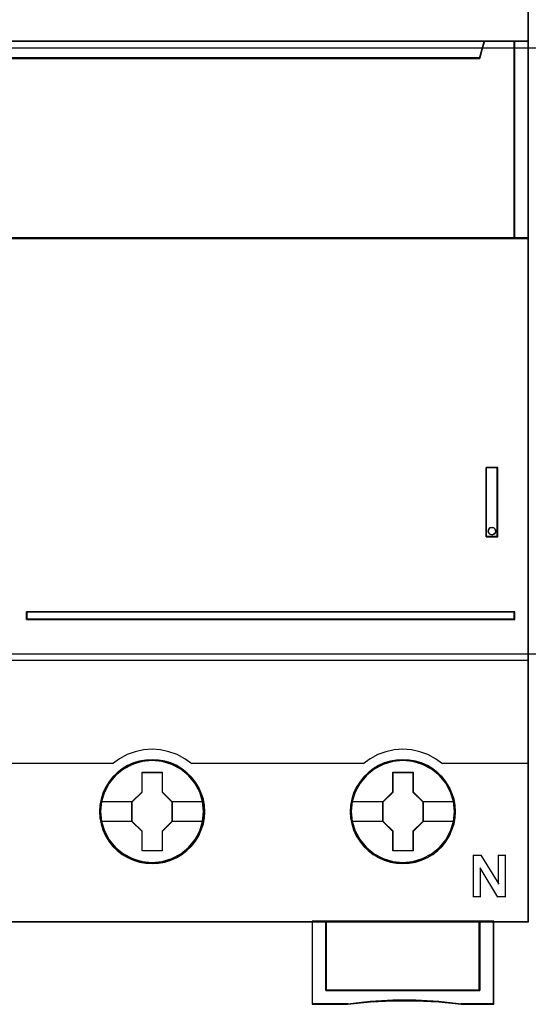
# Model space of a CAD drawing. Header units: millimetres. Extents: x 203 to 3426, y 719 to 2381.
# Tile 120 of 185: x 3354.5 to 3358.28, y 2271.93 to 2279.25. Entities that reach past the tile are written whole.
import ezdxf

# ---------------------------------------------------------------- set-up
doc = ezdxf.new("R2010")
doc.units = ezdxf.units.MM
doc.layers.add('45', color=7, linetype='Continuous')
doc.layers.add('E_Legrand_obudowy', color=7, linetype='Continuous')

# ---------------------------------------------------------------- blocks, each defined once
blk = doc.blocks.new('XL3 160 wnękowa 6x24M')
at = {"layer": 'E_Legrand_obudowy'}
blk.add_lwpolyline([(-215.641, -475.002), (215.545, -475.002), (215.545, -520.115), (-215.641, -520.115), (-215.641, -475.002)], dxfattribs=at)
blk = doc.blocks.new('P304 TX3')
at = {"layer": '45', "color": 139}
for points in [[(72.05327, 41.032708), (-0.0215, 41.032708), (-0.0215, -41.032709), (72.05327, -41.032709), (72.05327, 41.032708)], [(72.05327, 41.032708), (-0.0215, 41.032708), (-0.0215, -41.032709), (72.05327, -41.032709), (72.05327, 41.032708)], [(72.03177, 41.011153), (0, 41.011153), (0, -41.011153), (72.03177, -41.011153), (72.03177, 41.011153)], [(69.697241, -12.949472), (69.660884, -12.817744), (69.563934, -12.715954), (69.430626, -12.680029), (69.2852, -12.715954), (69.194309, -12.817744), (69.157952, -12.949472), (69.194309, -13.087188), (69.2852, -13.177003), (69.430626, -13.218916), (69.563934, -13.177003), (69.660884, -13.087188), (69.697241, -12.949472)], [(48.729481, -33.112927), (48.656651, -32.393663), (48.449366, -31.707597), (48.102023, -31.071325), (47.637031, -30.518045), (47.082402, -30.064356), (46.438136, -29.726855), (45.74345, -29.516609), (45.020752, -29.450215), (44.298054, -29.516609), (43.597765, -29.726855), (42.964704, -30.064356), (42.398871, -30.518045), (41.933879, -31.071325), (41.592138, -31.707597), (41.384852, -32.393663), (41.312022, -33.112927), (41.384852, -33.821125), (41.592138, -34.512725), (41.933879, -35.143464), (42.398871, -35.696744), (42.964704, -36.150433), (43.597765, -36.487934), (44.298054, -36.69818), (45.020752, -36.770107), (45.74345, -36.69818), (46.438136, -36.487934), (47.082402, -36.150433), (47.637031, -35.696744), (48.102023, -35.143464), (48.449366, -34.512725), (48.656651, -33.821125), (48.729481, -33.112927)], [(48.724106, -33.107466), (48.651272, -32.388217), (48.443974, -31.707696), (48.102212, -31.071437), (47.642794, -30.512635), (47.076926, -30.058955), (46.438223, -29.721461), (45.737892, -29.511218), (45.015149, -29.444826), (44.292407, -29.511218), (43.60328, -29.721461), (42.958975, -30.058955), (42.39871, -30.512635), (41.939292, -31.071437), (41.59753, -31.707696), (41.384629, -32.388217), (41.317397, -33.107466), (41.384629, -33.821183), (41.59753, -34.507237), (41.939292, -35.137963), (42.39871, -35.691232), (42.958975, -36.144913), (43.60328, -36.48794), (44.292407, -36.698182), (45.015149, -36.770107), (45.737892, -36.698182), (46.438223, -36.48794), (47.076926, -36.144913), (47.642794, -35.691232), (48.102212, -35.137963), (48.443974, -34.507237), (48.651272, -33.821183), (48.724106, -33.107466)], [(66.735632, -33.107466), (66.6628, -32.388217), (66.455508, -31.707696), (66.113757, -31.071437), (65.654353, -30.512635), (65.088502, -30.058955), (64.444217, -29.721461), (63.749509, -29.511218), (63.026789, -29.444826), (62.304069, -29.511218), (61.614963, -29.721461), (60.970678, -30.058955), (60.41043, -30.512635), (59.951026, -31.071437), (59.609275, -31.707696), (59.390778, -32.388217), (59.323548, -33.107466), (59.390778, -33.821183), (59.609275, -34.507237), (59.951026, -35.137963), (60.41043, -35.691232), (60.970678, -36.144913), (61.614963, -36.48794), (62.304069, -36.698182), (63.026789, -36.770107), (63.749509, -36.698182), (64.444217, -36.48794), (65.088502, -36.144913), (65.654353, -35.691232), (66.113757, -35.137963), (66.455508, -34.507237), (66.6628, -33.821183), (66.735632, -33.107466)], [(66.735632, -33.112927), (66.6628, -32.393663), (66.455508, -31.707597), (66.113757, -31.071325), (65.648751, -30.518045), (65.094105, -30.064356), (64.449819, -29.726855), (63.749509, -29.516609), (63.032391, -29.450215), (62.309671, -29.516609), (61.609361, -29.726855), (60.97628, -30.064356), (60.41043, -30.518045), (59.945424, -31.071325), (59.603672, -31.707597), (59.39638, -32.393663), (59.323548, -33.112927), (59.39638, -33.821125), (59.603672, -34.512725), (59.945424, -35.143464), (60.41043, -35.696744), (60.97628, -36.150433), (61.609361, -36.487934), (62.309671, -36.69818), (63.032391, -36.770107), (63.749509, -36.69818), (64.449819, -36.487934), (65.094105, -36.150433), (65.648751, -35.696744), (66.113757, -35.143464), (66.455508, -34.512725), (66.6628, -33.821125), (66.735632, -33.112927)]]:
    blk.add_lwpolyline(points, close=True, dxfattribs=at)
for points in [[(-0.0215, 22.261452), (72.05327, 22.261452)], [(68.878454, 22.261452), (68.511164, 21.034584)], [(71.012317, 8.08152), (71.012317, 22.261452)], [(3.475814, 21.077695), (68.555956, 21.077695)], [(72.05327, 8.126427), (17.23753, 8.126427)], [(69.012828, -13.36262), (69.012828, -8.379704)], [(69.012828, -8.379704), (69.853115, -8.379704)], [(69.810115, -13.36262), (69.810115, -8.379704)], [(69.012828, -13.319509), (69.853115, -13.319509)], [(35.994385, -19.29757), (35.994385, -18.764071)], [(35.994385, -18.764071), (71.057108, -18.764071)], [(71.012317, -19.29757), (71.012317, -18.764071)], [(35.994385, -19.252663), (71.057108, -19.252663)], [(-0.0215, -22.218342), (72.05327, -22.218342)], [(47.873069, -29.669363), (47.367896, -29.313597), (46.823432, -29.020951), (46.234063, -28.808639), (45.633469, -28.6824), (45.016035, -28.636494), (44.404214, -28.6824), (43.798006, -28.808639), (43.219863, -29.020951), (42.675399, -29.313597), (42.170226, -29.669363)], [(65.877429, -29.669363), (65.377848, -29.313597), (64.827747, -29.020951), (64.243967, -28.808639), (63.643347, -28.6824), (63.025888, -28.636494), (62.414041, -28.6824), (61.807808, -28.808639), (61.229641, -29.020951), (60.685154, -29.313597), (60.17996, -29.669363)], [(29.818544, -29.626252), (42.215017, -29.626252)], [(47.828278, -29.626252), (54.04891, -29.626252)], [(54.004119, -29.626252), (60.224751, -29.626252)], [(65.832637, -29.626252), (72.05327, -29.626252)], [(68.072208, -36.247386), (68.672413, -36.247386)], [(68.072208, -36.247386), (68.072208, -39.256175)], [(68.629414, -36.247386), (69.914031, -38.327492)], [(69.871032, -36.247386), (70.415695, -36.247386)], [(69.871032, -36.247386), (69.871032, -38.327492)], [(70.370904, -36.247386), (70.370904, -39.256175)], [(68.57208, -37.167087), (68.57208, -39.256175)], [(69.853115, -39.256175), (68.57208, -37.167087)], [(68.072208, -39.213064), (68.616872, -39.213064)], [(69.810115, -39.213064), (70.415695, -39.213064)], [(56.505272, -40.989598), (56.505272, -46.967659)], [(63.048403, -40.989598), (56.505272, -40.989598)], [(57.501433, -40.989598), (57.501433, -45.983291)], [(68.511164, -45.983291), (68.511164, -40.989598)], [(69.514492, -40.989598), (69.514492, -46.967659)], [(57.501433, -45.938383), (68.555956, -45.938383)], [(67.235505, -46.967659), (65.611682, -46.767919), (63.965462, -46.671271), (62.319242, -46.671271), (60.689821, -46.767919), (59.0548, -46.967659)], [(59.099591, -46.922752), (56.505272, -46.922752)], [(69.557492, -46.922752), (67.192505, -46.922752)]]:
    blk.add_lwpolyline(points, dxfattribs=at)
at = {"layer": '45', "color": 7}
for points in [[(68.555008, 21.075193), (3.478097, 21.075193), (3.154886, 22.261452), (-0.0215, 22.261452), (-0.0215, 8.08152), (0.725229, 8.08152), (0.725229, 8.710513), (0.725229, 9.383646), (0.725229, 12.528611), (3.082442, 12.765863), (5.439655, 12.931388), (7.802441, 13.01415), (10.170799, 13.01415), (12.533585, 12.931388), (14.890798, 12.765863), (17.248011, 12.528611), (17.248011, 9.383646), (17.248011, 8.710513), (17.248011, 8.08152), (17.99474, 8.08152), (71.057108, 8.08152), (71.057108, 22.261452), (68.878219, 22.261452), (68.555008, 21.075193)], [(3.476536, 21.034584), (68.555234, 21.034584), (68.878454, 22.261452), (3.153316, 22.261452), (3.476536, 21.034584)], [(71.012317, 22.261452), (71.012317, 8.08152), (72.05327, 8.08152), (72.05327, 22.261452), (71.012317, 22.261452)], [(69.012828, -13.36262), (69.853115, -13.36262), (69.853115, -8.379704), (69.012828, -8.379704), (69.012828, -13.36262)], [(69.194309, -12.817744), (69.2852, -12.715954), (69.430626, -12.680029), (69.563934, -12.715954), (69.660884, -12.817744), (69.697241, -12.949472), (69.660884, -13.087188), (69.563934, -13.177003), (69.430626, -13.218916), (69.2852, -13.177003), (69.194309, -13.087188), (69.157952, -12.949472), (69.194309, -12.817744)], [(35.994385, -18.764071), (35.994385, -19.29757), (71.057108, -19.29757), (71.057108, -18.764071), (35.994385, -18.764071)], [(48.797564, -33.118244), (48.775156, -32.670105), (48.702329, -32.221966), (48.551073, -31.790425), (48.371806, -31.375481), (48.136519, -30.988201), (47.856415, -30.639648), (47.525892, -30.318758), (47.161756, -30.042129), (46.792019, -29.798696), (46.360659, -29.616121), (45.929298, -29.488871), (45.47553, -29.405882), (45.021761, -29.383752), (44.567993, -29.405882), (44.125428, -29.488871), (43.677262, -29.616121), (43.262708, -29.798696), (42.876164, -30.042129), (42.517631, -30.318758), (42.181506, -30.639648), (41.918208, -30.988201), (41.677318, -31.375481), (41.475643, -31.790425), (41.358, -32.221966), (41.268366, -32.670105), (41.240356, -33.118244), (41.268366, -33.566383), (41.358, -34.003457), (41.475643, -34.434998), (41.677318, -34.844409), (41.918208, -35.237223), (42.181506, -35.59684), (42.517631, -35.91773), (42.876164, -36.194359), (43.262708, -36.421195), (43.677262, -36.60377), (44.125428, -36.742085), (44.567993, -36.830606), (45.021761, -36.852736), (45.47553, -36.830606), (45.929298, -36.742085), (46.360659, -36.60377), (46.792019, -36.421195), (47.161756, -36.194359), (47.525892, -35.91773), (47.856415, -35.59684), (48.136519, -35.237223), (48.371806, -34.844409), (48.551073, -34.434998), (48.702329, -34.003457), (48.775156, -33.566383), (48.797564, -33.118244)], [(48.797564, -33.118244), (48.775156, -32.670105), (48.702329, -32.221966), (48.551073, -31.790425), (48.371806, -31.375481), (48.136519, -30.988201), (47.856415, -30.639648), (47.525892, -30.318758), (47.161756, -30.042129), (46.792019, -29.798696), (46.360659, -29.616121), (45.929298, -29.488871), (45.47553, -29.405882), (45.021761, -29.383752), (44.567993, -29.405882), (44.125428, -29.488871), (43.677262, -29.616121), (43.262708, -29.798696), (42.876164, -30.042129), (42.517631, -30.318758), (42.181506, -30.639648), (41.918208, -30.988201), (41.677318, -31.375481), (41.475643, -31.790425), (41.358, -32.221966), (41.268366, -32.670105), (41.240356, -33.118244), (41.268366, -33.566383), (41.358, -34.003457), (41.475643, -34.434998), (41.677318, -34.844409), (41.918208, -35.237223), (42.181506, -35.59684), (42.517631, -35.91773), (42.876164, -36.194359), (43.262708, -36.421195), (43.677262, -36.60377), (44.125428, -36.742085), (44.567993, -36.830606), (45.021761, -36.852736), (45.47553, -36.830606), (45.929298, -36.742085), (46.360659, -36.60377), (46.792019, -36.421195), (47.161756, -36.194359), (47.525892, -35.91773), (47.856415, -35.59684), (48.136519, -35.237223), (48.371806, -34.844409), (48.551073, -34.434998), (48.702329, -34.003457), (48.775156, -33.566383), (48.797564, -33.118244)], [(48.776065, -33.118244), (48.753784, -32.672692), (48.681371, -32.227139), (48.530975, -31.798089), (48.352729, -31.38554), (48.11878, -31.000495), (47.84027, -30.653954), (47.511628, -30.334917), (47.149564, -30.059885), (46.781931, -29.817856), (46.353025, -29.636335), (45.924119, -29.50982), (45.472932, -29.42731), (45.021745, -29.405308), (44.570559, -29.42731), (44.130512, -29.50982), (43.684896, -29.636335), (43.2727, -29.817856), (42.888356, -30.059885), (42.531863, -30.334917), (42.197651, -30.653954), (41.935851, -31.000495), (41.696332, -31.38554), (41.495805, -31.798089), (41.37883, -32.227139), (41.289707, -32.672692), (41.261856, -33.118244), (41.289707, -33.563797), (41.37883, -33.998348), (41.495805, -34.427398), (41.696332, -34.834446), (41.935851, -35.224992), (42.197651, -35.582534), (42.531863, -35.901571), (42.888356, -36.176604), (43.2727, -36.40213), (43.684896, -36.583652), (44.130512, -36.721168), (44.570559, -36.809178), (45.021745, -36.831181), (45.472932, -36.809178), (45.924119, -36.721168), (46.353025, -36.583652), (46.781931, -36.40213), (47.149564, -36.176604), (47.511628, -35.901571), (47.84027, -35.582534), (48.11878, -35.224992), (48.352729, -34.834446), (48.530975, -34.427398), (48.681371, -33.998348), (48.753784, -33.563797), (48.776065, -33.118244)], [(66.807299, -33.118244), (66.78489, -32.670105), (66.712063, -32.221966), (66.555205, -31.790425), (66.375938, -31.375481), (66.146253, -30.988201), (65.866149, -30.639648), (65.535626, -30.318758), (65.171491, -30.042129), (64.801753, -29.798696), (64.370393, -29.616121), (63.939033, -29.488871), (63.485264, -29.405882), (63.031495, -29.383752), (62.577727, -29.405882), (62.135162, -29.488871), (61.686996, -29.616121), (61.272442, -29.798696), (60.885898, -30.042129), (60.527365, -30.318758), (60.19124, -30.639648), (59.927942, -30.988201), (59.68145, -31.375481), (59.485378, -31.790425), (59.367734, -32.221966), (59.278101, -32.670105), (59.25009, -33.118244), (59.278101, -33.566383), (59.367734, -34.003457), (59.485378, -34.434998), (59.68145, -34.844409), (59.927942, -35.237223), (60.19124, -35.59684), (60.527365, -35.91773), (60.885898, -36.194359), (61.272442, -36.421195), (61.686996, -36.60377), (62.135162, -36.742085), (62.577727, -36.830606), (63.031495, -36.852736), (63.485264, -36.830606), (63.939033, -36.742085), (64.370393, -36.60377), (64.801753, -36.421195), (65.171491, -36.194359), (65.535626, -35.91773), (65.866149, -35.59684), (66.146253, -35.237223), (66.375938, -34.844409), (66.555205, -34.434998), (66.712063, -34.003457), (66.78489, -33.566383), (66.807299, -33.118244)], [(66.807299, -33.118244), (66.78489, -32.670105), (66.712063, -32.221966), (66.555205, -31.790425), (66.375938, -31.375481), (66.146253, -30.988201), (65.866149, -30.639648), (65.535626, -30.318758), (65.171491, -30.042129), (64.801753, -29.798696), (64.370393, -29.616121), (63.939033, -29.488871), (63.485264, -29.405882), (63.031495, -29.383752), (62.577727, -29.405882), (62.135162, -29.488871), (61.686996, -29.616121), (61.272442, -29.798696), (60.885898, -30.042129), (60.527365, -30.318758), (60.19124, -30.639648), (59.927942, -30.988201), (59.68145, -31.375481), (59.485378, -31.790425), (59.367734, -32.221966), (59.278101, -32.670105), (59.25009, -33.118244), (59.278101, -33.566383), (59.367734, -34.003457), (59.485378, -34.434998), (59.68145, -34.844409), (59.927942, -35.237223), (60.19124, -35.59684), (60.527365, -35.91773), (60.885898, -36.194359), (61.272442, -36.421195), (61.686996, -36.60377), (62.135162, -36.742085), (62.577727, -36.830606), (63.031495, -36.852736), (63.485264, -36.830606), (63.939033, -36.742085), (64.370393, -36.60377), (64.801753, -36.421195), (65.171491, -36.194359), (65.535626, -35.91773), (65.866149, -35.59684), (66.146253, -35.237223), (66.375938, -34.844409), (66.555205, -34.434998), (66.712063, -34.003457), (66.78489, -33.566383), (66.807299, -33.118244)], [(66.785799, -33.118244), (66.763518, -32.672692), (66.691105, -32.227139), (66.535139, -31.798089), (66.356893, -31.38554), (66.128514, -31.000495), (65.850004, -30.653954), (65.521362, -30.334917), (65.159298, -30.059885), (64.791665, -29.817856), (64.362759, -29.636335), (63.933853, -29.50982), (63.482666, -29.42731), (63.031479, -29.405308), (62.580293, -29.42731), (62.140246, -29.50982), (61.69463, -29.636335), (61.282435, -29.817856), (60.89809, -30.059885), (60.541597, -30.334917), (60.207385, -30.653954), (59.945585, -31.000495), (59.700496, -31.38554), (59.505539, -31.798089), (59.388564, -32.227139), (59.299441, -32.672692), (59.27159, -33.118244), (59.299441, -33.563797), (59.388564, -33.998348), (59.505539, -34.427398), (59.700496, -34.834446), (59.945585, -35.224992), (60.207385, -35.582534), (60.541597, -35.901571), (60.89809, -36.176604), (61.282435, -36.40213), (61.69463, -36.583652), (62.140246, -36.721168), (62.580293, -36.809178), (63.031479, -36.831181), (63.482666, -36.809178), (63.933853, -36.721168), (64.362759, -36.583652), (64.791665, -36.40213), (65.159298, -36.176604), (65.521362, -35.901571), (65.850004, -35.582534), (66.128514, -35.224992), (66.356893, -34.834446), (66.535139, -34.427398), (66.691105, -33.998348), (66.763518, -33.563797), (66.785799, -33.118244)], [(44.308232, -30.280102), (45.750236, -30.280102), (45.750236, -31.69925), (46.468411, -32.403281), (46.468411, -33.822429), (45.750236, -34.537547), (45.750236, -35.945608), (44.308232, -35.945608), (44.308232, -34.537547), (43.573093, -33.822429), (43.573093, -32.403281), (44.308232, -31.69925), (44.308232, -30.280102)], [(44.308232, -30.280102), (45.750236, -30.280102), (45.750236, -30.280102), (45.750236, -31.69925), (45.750236, -31.69925), (46.468411, -32.403281), (46.468411, -32.403281), (46.468411, -33.822429), (46.468411, -33.822429), (45.750236, -34.537547), (45.750236, -34.537547), (45.750236, -35.945608), (45.750236, -35.945608), (44.308232, -35.945608), (44.308232, -35.945608), (44.308232, -34.537547), (44.308232, -34.537547), (43.573093, -33.822429), (43.573093, -33.822429), (43.573093, -32.403281), (43.573093, -32.403281), (44.308232, -31.69925), (44.308232, -31.69925), (44.308232, -30.280102), (44.308232, -30.280102)], [(44.318814, -30.301658), (45.739402, -30.301658), (45.739402, -31.710007), (46.446911, -32.408681), (46.446911, -33.81703), (45.739402, -34.526706), (45.739402, -35.924053), (44.318814, -35.924053), (44.318814, -34.526706), (43.594593, -33.81703), (43.594593, -32.408681), (44.318814, -31.710007), (44.318814, -30.301658)], [(62.318421, -30.280102), (63.761318, -30.280102), (63.761318, -31.69925), (64.479936, -32.403281), (64.479936, -33.822429), (63.761318, -34.537547), (63.761318, -35.945608), (62.318421, -35.945608), (62.318421, -34.537547), (61.582827, -33.822429), (61.582827, -32.403281), (62.318421, -31.69925), (62.318421, -30.280102)], [(62.318421, -30.280102), (63.761318, -30.280102), (63.761318, -30.280102), (63.761318, -31.69925), (63.761318, -31.69925), (64.479936, -32.403281), (64.479936, -32.403281), (64.479936, -33.822429), (64.479936, -33.822429), (63.761318, -34.537547), (63.761318, -34.537547), (63.761318, -35.945608), (63.761318, -35.945608), (62.318421, -35.945608), (62.318421, -35.945608), (62.318421, -34.537547), (62.318421, -34.537547), (61.582827, -33.822429), (61.582827, -33.822429), (61.582827, -32.403281), (61.582827, -32.403281), (62.318421, -31.69925), (62.318421, -31.69925), (62.318421, -30.280102), (62.318421, -30.280102)], [(62.329003, -30.301658), (63.750484, -30.301658), (63.750484, -31.710007), (64.458436, -32.408681), (64.458436, -33.81703), (63.750484, -34.526706), (63.750484, -35.924053), (62.329003, -35.924053), (62.329003, -34.526706), (61.604327, -33.81703), (61.604327, -32.408681), (62.329003, -31.710007), (62.329003, -30.301658)], [(68.551756, -45.975932), (57.505421, -45.975932), (57.505421, -40.989598), (56.505272, -40.989598), (56.505272, -46.967659), (59.064312, -46.967659), (60.695839, -46.795907), (62.321779, -46.712802), (63.964481, -46.712802), (65.607184, -46.795907), (67.227536, -46.967659), (69.557492, -46.967659), (69.557492, -40.989598), (68.551756, -40.989598), (68.551756, -45.975932)], [(57.501433, -40.989598), (57.501433, -45.983291), (68.555956, -45.983291), (68.555956, -40.989598), (63.025899, -40.989598), (57.501433, -40.989598)]]:
    blk.add_lwpolyline(points, close=True, dxfattribs=at)
at = {"layer": '45', "color": 140}
for points in [[(68.555008, 21.075193), (3.478097, 21.075193), (3.154886, 22.261452), (-0.0215, 22.261452), (-0.0215, 8.08152), (0.725229, 8.08152), (0.725229, 8.710513), (0.725229, 9.383646), (0.725229, 12.528611), (3.082442, 12.765863), (5.439655, 12.931388), (7.802441, 13.01415), (10.170799, 13.01415), (12.533585, 12.931388), (14.890798, 12.765863), (17.248011, 12.528611), (17.248011, 9.383646), (17.248011, 8.710513), (17.248011, 8.08152), (17.99474, 8.08152), (71.057108, 8.08152), (71.057108, 22.261452), (68.878219, 22.261452), (68.555008, 21.075193)], [(68.535021, 21.057244), (3.49748, 21.057244), (3.174464, 22.239897), (0, 22.239897), (0, 8.103075), (0.746277, 8.103075), (0.746277, 8.730156), (0.746277, 9.401242), (0.746277, 12.536646), (3.102064, 12.773177), (5.457851, 12.938198), (7.819208, 13.020709), (10.186133, 13.020709), (12.547489, 12.938198), (14.903276, 12.773177), (17.259063, 12.536646), (17.259063, 9.401242), (17.259063, 8.730156), (17.259063, 8.103075), (18.005341, 8.103075), (71.035609, 8.103075), (71.035609, 22.239897), (68.858037, 22.239897), (68.535021, 21.057244)], [(3.497824, 21.05614), (68.533945, 21.05614), (68.856954, 22.239897), (3.174816, 22.239897), (3.497824, 21.05614)], [(71.012317, 22.261452), (71.012317, 8.08152), (72.05327, 8.08152), (72.05327, 22.261452), (71.012317, 22.261452)]]:
    blk.add_lwpolyline(points, close=True, dxfattribs=at)
at = {"layer": '45', "color": 59}
for points in [[(3.476536, 21.034584), (68.555234, 21.034584), (68.878454, 22.261452), (3.153316, 22.261452), (3.476536, 21.034584)], [(71.033817, 22.239897), (71.033817, 8.103075), (72.03177, 8.103075), (72.03177, 22.239897), (71.033817, 22.239897)], [(69.012828, -13.36262), (69.853115, -13.36262), (69.853115, -8.379704), (69.012828, -8.379704), (69.012828, -13.36262)], [(69.194309, -12.817744), (69.2852, -12.715954), (69.430626, -12.680029), (69.563934, -12.715954), (69.660884, -12.817744), (69.697241, -12.949472), (69.660884, -13.087188), (69.563934, -13.177003), (69.430626, -13.218916), (69.2852, -13.177003), (69.194309, -13.087188), (69.157952, -12.949472), (69.194309, -12.817744)], [(68.551756, -45.975932), (57.505421, -45.975932), (57.505421, -40.989598), (56.505272, -40.989598), (56.505272, -46.967659), (59.064312, -46.967659), (60.695839, -46.795907), (62.321779, -46.712802), (63.964481, -46.712802), (65.607184, -46.795907), (67.227536, -46.967659), (69.557492, -46.967659), (69.557492, -40.989598), (68.551756, -40.989598), (68.551756, -45.975932)], [(68.535223, -45.961231), (57.523763, -45.961231), (57.523763, -41.009357), (56.526772, -41.009357), (56.526772, -46.946103), (59.077732, -46.946103), (60.704109, -46.775539), (62.324915, -46.693008), (63.962431, -46.693008), (65.599947, -46.775539), (67.215184, -46.946103), (69.537783, -46.946103), (69.537783, -41.009357), (68.535223, -41.009357), (68.535223, -45.961231)], [(57.501433, -40.989598), (57.501433, -45.983291), (68.555956, -45.983291), (68.555956, -40.989598), (63.025899, -40.989598), (57.501433, -40.989598)], [(57.522933, -41.009357), (57.522933, -45.961735), (68.534456, -45.961735), (68.534456, -41.009357), (63.025909, -41.009357), (57.522933, -41.009357)]]:
    blk.add_lwpolyline(points, close=True, dxfattribs=at)
at = {"layer": '45', "color": 1}
for points in [[(35.994385, -18.764071), (35.994385, -19.29757), (71.057108, -19.29757), (71.057108, -18.764071), (35.994385, -18.764071)], [(36.015885, -18.78383), (36.015885, -19.276015), (71.035609, -19.276015), (71.035609, -18.78383), (36.015885, -18.78383)]]:
    blk.add_lwpolyline(points, close=True, dxfattribs=at)
at = {"layer": '45', "color": 7}
for points in [[(41.312022, -32.387153), (43.617885, -32.387153)], [(46.425411, -32.387153), (48.729481, -32.387153)], [(59.316381, -32.387153), (61.627619, -32.387153)], [(64.435145, -32.387153), (66.735632, -32.387153)], [(41.312022, -33.795446), (43.617885, -33.795446)], [(46.425411, -33.795446), (48.729481, -33.795446)], [(59.316381, -33.795446), (61.627619, -33.795446)], [(64.435145, -33.795446), (66.735632, -33.795446)]]:
    blk.add_lwpolyline(points, dxfattribs=at)
blk = doc.blocks.new('G$C3556625F')
at = {"xscale": 0.103478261, "yscale": 0.103478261, "zscale": 0.103478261}
blk.add_blockref('P304 TX3', (-90.1993, 69.6466), dxfattribs=at)
at = {"layer": 'E_Legrand_obudowy', "color": 67, "true_color": 0x727430, "xscale": 0.1, "yscale": 0.1, "zscale": 0.1}
blk.add_blockref('XL3 160 wnękowa 6x24M', (-68.6374, 119.4025), dxfattribs=at)

msp = doc.modelspace()

# ---------------------------------------------------------------- block references
msp.add_blockref('G$C3556625F', (3441.0223, 2207.1429))

doc.saveas('drawing.dxf')
